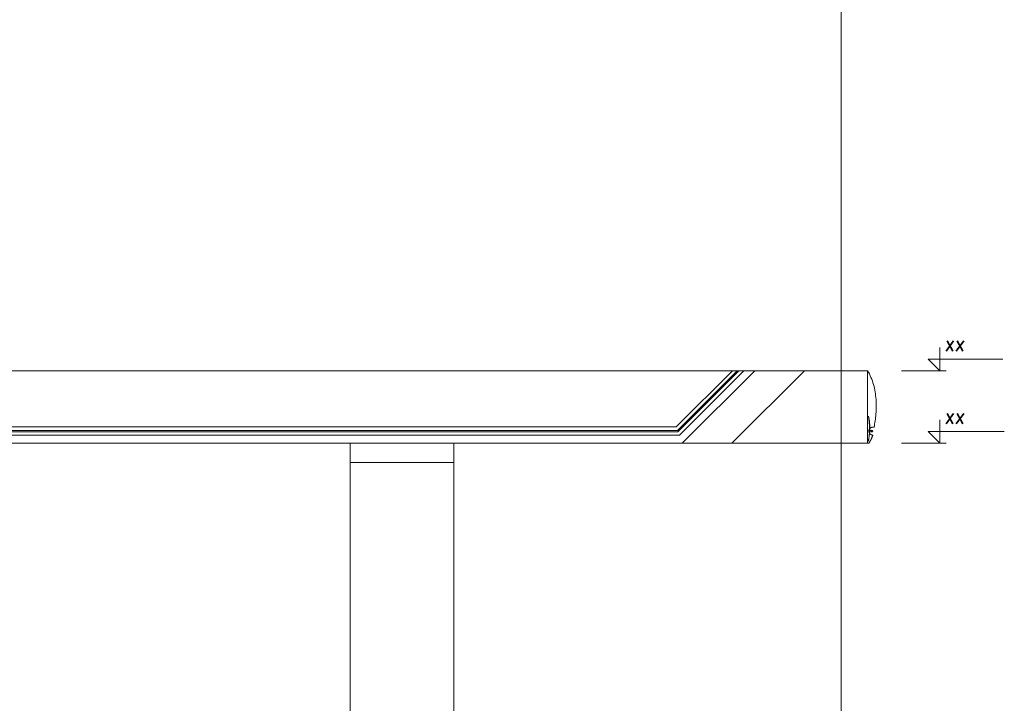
# Model space of a CAD drawing. Extents: x 64716 to 7565828, y -160732 to 5881792.
# Tile 128 of 160: x 286271 to 295776, y -59283 to -52683. Entities that reach past the tile are written whole.
import ezdxf

# ---------------------------------------------------------------- set-up
doc = ezdxf.new("R2010")
doc.units = 0
doc.header["$MEASUREMENT"] = 0
doc.layers.add('linii', color=7, linetype='Continuous', lineweight=15)
doc.layers.add('LINII OPIS', color=7, linetype='Continuous', lineweight=9)
doc.layers.add('xxOś 2_rysunek_Widok ogólny_Dimension_', color=7, linetype='Continuous')
doc.styles.add('RBCS_dim1', font='simplex.shx', dxfattribs={"width": 0.9, "oblique": 5, "height": 3})

msp = doc.modelspace()

# ---------------------------------------------------------------- linework, layer by layer
at = {"layer": 'linii'}
for p, q in [((292607.1, -56615.2), (293151.3, -56071.7)), ((292607.1, -56615.2), (293151.3, -56071.7)), ((293151.3, -56071.7), (292607.1, -56615.2)), ((293151.3, -56071.7), (292607.1, -56615.2)), ((292607.1, -56615.2), (293151.3, -56071.7)), ((292607.1, -56615.2), (293151.3, -56071.7)), ((293151.3, -56071.7), (292607.1, -56615.2)), ((293151.3, -56071.7), (292607.1, -56615.2)), ((293197.5, -56071.7), (292620.6, -56647.8)), ((293197.5, -56071.7), (292620.6, -56647.8)), ((292624.2, -56662), (293214.9, -56071.7)), ((292624.2, -56662), (293214.9, -56071.7)), ((292639.2, -56693.1), (293261, -56071.7)), ((292639.2, -56693.1), (293261, -56071.7)), ((292639.2, -56693.1), (293261, -56071.7)), ((292639.2, -56693.1), (293261, -56071.7)), ((293369.6, -56071.7), (292666.9, -56771)), ((293369.6, -56071.7), (292666.9, -56771)), ((293369.6, -56071.7), (292666.9, -56771)), ((293369.6, -56071.7), (292666.9, -56771)), ((294435.6, -56071.7), (294455.1, -56071.7)), ((294435.6, -56071.7), (294455.1, -56071.7)), ((294435.6, -56071.7), (294455.1, -56071.7)), ((294435.6, -56071.7), (294455.1, -56071.7)), ((294455.1, -56071.7), (294464.7, -56087.4)), ((294455.1, -56071.7), (294464.7, -56087.4)), ((294455.1, -56071.7), (294455.1, -56071.7)), ((294455.1, -56071.7), (294464.7, -56087.4)), ((294455.1, -56071.7), (294464.7, -56087.4)), ((294455.1, -56071.7), (294455.1, -56071.7)), ((294464.7, -56087.4), (294473.6, -56103.6)), ((294464.7, -56087.4), (294473.6, -56103.6)), ((294464.7, -56087.4), (294473.6, -56103.6)), ((294464.7, -56087.4), (294473.6, -56103.6)), ((294473.6, -56103.6), (294481.8, -56120)), ((294473.6, -56103.6), (294481.8, -56120)), ((294473.6, -56103.6), (294481.8, -56120)), ((294473.6, -56103.6), (294481.8, -56120)), ((294481.8, -56120), (294489.4, -56136.6)), ((294481.8, -56120), (294489.4, -56136.6)), ((294481.8, -56120), (294489.4, -56136.6)), ((294481.8, -56120), (294489.4, -56136.6)), ((294489.4, -56136.6), (294496.4, -56153.6)), ((294489.4, -56136.6), (294496.4, -56153.6)), ((294489.4, -56136.6), (294496.4, -56153.6)), ((294489.4, -56136.6), (294496.4, -56153.6)), ((294496.4, -56153.6), (294502.8, -56170.7)), ((294496.4, -56153.6), (294502.8, -56170.7)), ((294496.4, -56153.6), (294502.8, -56170.7)), ((294496.4, -56153.6), (294502.8, -56170.7)), ((294502.8, -56170.7), (294508.6, -56188.1)), ((294502.8, -56170.7), (294508.6, -56188.1)), ((294502.8, -56170.7), (294508.6, -56188.1)), ((294502.8, -56170.7), (294508.6, -56188.1)), ((294508.6, -56188.1), (294513.8, -56205.6)), ((294508.6, -56188.1), (294513.8, -56205.6)), ((294508.6, -56188.1), (294513.8, -56205.6)), ((294508.6, -56188.1), (294513.8, -56205.6)), ((294513.8, -56205.6), (294518.5, -56223.2)), ((294513.8, -56205.6), (294518.5, -56223.2)), ((294513.8, -56205.6), (294518.5, -56223.2)), ((294513.8, -56205.6), (294518.5, -56223.2)), ((294518.5, -56223.2), (294522.7, -56241)), ((294518.5, -56223.2), (294522.7, -56241)), ((294518.5, -56223.2), (294522.7, -56241)), ((294518.5, -56223.2), (294522.7, -56241)), ((294522.7, -56241), (294526.4, -56258.9)), ((294522.7, -56241), (294526.4, -56258.9)), ((294522.7, -56241), (294526.4, -56258.9)), ((294522.7, -56241), (294526.4, -56258.9)), ((294526.4, -56258.9), (294529.5, -56276.8)), ((294526.4, -56258.9), (294529.5, -56276.8)), ((294526.4, -56258.9), (294529.5, -56276.8)), ((294526.4, -56258.9), (294529.5, -56276.8)), ((294529.5, -56276.8), (294532.3, -56294.9)), ((294529.5, -56276.8), (294532.3, -56294.9)), ((294529.5, -56276.8), (294532.3, -56294.9)), ((294529.5, -56276.8), (294532.3, -56294.9)), ((294532.3, -56294.9), (294534.5, -56312.9)), ((294532.3, -56294.9), (294534.5, -56312.9)), ((294532.3, -56294.9), (294534.5, -56312.9)), ((294532.3, -56294.9), (294534.5, -56312.9)), ((294534.5, -56312.9), (294536.4, -56331)), ((294534.5, -56312.9), (294536.4, -56331)), ((294534.5, -56312.9), (294536.4, -56331)), ((294534.5, -56312.9), (294536.4, -56331)), ((294536.4, -56331), (294537.8, -56349)), ((294536.4, -56331), (294537.8, -56349)), ((294536.4, -56331), (294537.8, -56349)), ((294536.4, -56331), (294537.8, -56349)), ((294537.8, -56349), (294538.8, -56367)), ((294537.8, -56349), (294538.8, -56367)), ((294537.8, -56349), (294538.8, -56367)), ((294537.8, -56349), (294538.8, -56367)), ((294538.7, -56455.5), (294537.8, -56472.7)), ((294538.7, -56455.5), (294537.8, -56472.7)), ((294538.7, -56455.5), (294537.8, -56472.7)), ((294538.7, -56455.5), (294537.8, -56472.7)), ((294539.4, -56438), (294538.7, -56455.5)), ((294539.4, -56438), (294538.7, -56455.5)), ((294539.4, -56438), (294538.7, -56455.5)), ((294539.4, -56438), (294538.7, -56455.5)), ((294538.8, -56367), (294539.5, -56384.9)), ((294538.8, -56367), (294539.5, -56384.9)), ((294538.8, -56367), (294539.5, -56384.9)), ((294538.8, -56367), (294539.5, -56384.9)), ((294539.7, -56420.5), (294539.4, -56438)), ((294539.7, -56420.5), (294539.4, -56438)), ((294539.7, -56420.5), (294539.4, -56438)), ((294539.7, -56420.5), (294539.4, -56438)), ((294539.5, -56384.9), (294539.8, -56402.8)), ((294539.5, -56384.9), (294539.8, -56402.8)), ((294539.5, -56384.9), (294539.8, -56402.8)), ((294539.5, -56384.9), (294539.8, -56402.8)), ((294539.8, -56402.8), (294539.7, -56420.5)), ((294539.8, -56402.8), (294539.7, -56420.5)), ((294539.8, -56402.8), (294539.7, -56420.5)), ((294539.8, -56402.8), (294539.7, -56420.5)), ((294472.4, -56562.3), (294463.9, -56514.2)), ((294474, -56559.4), (294465.5, -56512.3)), ((294529.5, -56555.4), (294527.2, -56571)), ((294529.5, -56555.4), (294527.2, -56571)), ((294529.5, -56555.4), (294527.2, -56571)), ((294529.5, -56555.4), (294527.2, -56571)), ((294531.5, -56539.4), (294529.5, -56555.4)), ((294531.5, -56539.4), (294529.5, -56555.4)), ((294531.5, -56539.4), (294529.5, -56555.4)), ((294531.5, -56539.4), (294529.5, -56555.4)), ((294533.4, -56523.1), (294531.5, -56539.4)), ((294533.4, -56523.1), (294531.5, -56539.4)), ((294533.4, -56523.1), (294531.5, -56539.4)), ((294533.4, -56523.1), (294531.5, -56539.4)), ((294535.1, -56506.6), (294533.4, -56523.1)), ((294535.1, -56506.6), (294533.4, -56523.1)), ((294535.1, -56506.6), (294533.4, -56523.1)), ((294535.1, -56506.6), (294533.4, -56523.1)), ((294536.6, -56489.8), (294535.1, -56506.6)), ((294536.6, -56489.8), (294535.1, -56506.6)), ((294536.6, -56489.8), (294535.1, -56506.6)), ((294536.6, -56489.8), (294535.1, -56506.6)), ((294537.8, -56472.7), (294536.6, -56489.8)), ((294537.8, -56472.7), (294536.6, -56489.8)), ((294537.8, -56472.7), (294536.6, -56489.8)), ((294537.8, -56472.7), (294536.6, -56489.8)), ((292620.6, -56647.8), (279289.8, -56647.8)), ((279303.3, -56615.2), (292607.1, -56615.2)), ((294469.3, -56648.3), (294469.3, -56662.6)), ((294499.8, -56648.3), (294469.3, -56648.3)), ((294469.3, -56648.3), (294469.3, -56662.6)), ((294499.8, -56648.3), (294469.3, -56648.3)), ((294469.3, -56648.3), (294469.3, -56662.6)), ((294499.8, -56648.3), (294469.3, -56648.3)), ((294469.3, -56648.3), (294469.3, -56662.6)), ((294499.8, -56648.3), (294469.3, -56648.3)), ((294469.5, -56651), (294469.4, -56652.8)), ((294469.5, -56651), (294469.4, -56652.8)), ((294469.5, -56651), (294469.4, -56652.8)), ((294469.5, -56651), (294469.4, -56652.8)), ((294469.7, -56649.1), (294469.5, -56651)), ((294469.7, -56649.1), (294469.5, -56651)), ((294469.7, -56649.1), (294469.5, -56651)), ((294469.7, -56649.1), (294469.5, -56651)), ((294470, -56647.3), (294469.7, -56649.1)), ((294470, -56647.3), (294469.7, -56649.1)), ((294470, -56647.3), (294469.7, -56649.1)), ((294470, -56647.3), (294469.7, -56649.1)), ((294470.4, -56645.5), (294470, -56647.3)), ((294470.4, -56645.5), (294470, -56647.3)), ((294470.4, -56645.5), (294470, -56647.3)), ((294470.4, -56645.5), (294470, -56647.3)), ((294470.9, -56643.7), (294470.4, -56645.5)), ((294470.9, -56643.7), (294470.4, -56645.5)), ((294470.9, -56643.7), (294470.4, -56645.5)), ((294470.9, -56643.7), (294470.4, -56645.5)), ((294471.5, -56642), (294470.9, -56643.7)), ((294471.5, -56642), (294470.9, -56643.7)), ((294471.5, -56642), (294470.9, -56643.7)), ((294471.5, -56642), (294470.9, -56643.7)), ((294472.1, -56640.3), (294471.5, -56642)), ((294472.1, -56640.3), (294471.5, -56642)), ((294472.1, -56640.3), (294471.5, -56642)), ((294472.1, -56640.3), (294471.5, -56642)), ((294472.8, -56638.6), (294472.1, -56640.3)), ((294472.8, -56638.6), (294472.1, -56640.3)), ((294472.8, -56638.6), (294472.1, -56640.3)), ((294472.8, -56638.6), (294472.1, -56640.3)), ((294476.3, -56611), (294472.4, -56562.3)), ((294473.6, -56637), (294472.8, -56638.6)), ((294473.6, -56637), (294472.8, -56638.6)), ((294473.6, -56637), (294472.8, -56638.6)), ((294473.6, -56637), (294472.8, -56638.6)), ((294474.5, -56635.4), (294473.6, -56637)), ((294474.5, -56635.4), (294473.6, -56637)), ((294474.5, -56635.4), (294473.6, -56637)), ((294474.5, -56635.4), (294473.6, -56637)), ((294478.2, -56607.1), (294474, -56559.4)), ((294475.4, -56633.9), (294474.5, -56635.4)), ((294475.4, -56633.9), (294474.5, -56635.4)), ((294475.4, -56633.9), (294474.5, -56635.4)), ((294475.4, -56633.9), (294474.5, -56635.4)), ((294476.4, -56632.4), (294475.4, -56633.9)), ((294476.4, -56632.4), (294475.4, -56633.9)), ((294476.4, -56632.4), (294475.4, -56633.9)), ((294476.4, -56632.4), (294475.4, -56633.9)), ((294475.6, -56659.8), (294476.3, -56611)), ((294477.5, -56630.9), (294476.4, -56632.4)), ((294477.5, -56630.9), (294476.4, -56632.4)), ((294477.5, -56630.9), (294476.4, -56632.4)), ((294477.5, -56630.9), (294476.4, -56632.4)), ((294478.6, -56629.6), (294477.5, -56630.9)), ((294478.6, -56629.6), (294477.5, -56630.9)), ((294478.6, -56629.6), (294477.5, -56630.9)), ((294478.6, -56629.6), (294477.5, -56630.9)), ((294478.2, -56607.1), (294478, -56655)), ((294479.8, -56628.2), (294478.6, -56629.6)), ((294479.8, -56628.2), (294478.6, -56629.6)), ((294479.8, -56628.2), (294478.6, -56629.6)), ((294479.8, -56628.2), (294478.6, -56629.6)), ((294481, -56626.9), (294479.8, -56628.2)), ((294481, -56626.9), (294479.8, -56628.2)), ((294481, -56626.9), (294479.8, -56628.2)), ((294481, -56626.9), (294479.8, -56628.2)), ((294482.3, -56625.7), (294481, -56626.9)), ((294482.3, -56625.7), (294481, -56626.9)), ((294482.3, -56625.7), (294481, -56626.9)), ((294482.3, -56625.7), (294481, -56626.9)), ((294483.7, -56624.6), (294482.3, -56625.7)), ((294483.7, -56624.6), (294482.3, -56625.7)), ((294483.7, -56624.6), (294482.3, -56625.7)), ((294483.7, -56624.6), (294482.3, -56625.7)), ((294485.1, -56623.5), (294483.7, -56624.6)), ((294485.1, -56623.5), (294483.7, -56624.6)), ((294485.1, -56623.5), (294483.7, -56624.6)), ((294485.1, -56623.5), (294483.7, -56624.6)), ((294486.5, -56622.4), (294485.1, -56623.5)), ((294486.5, -56622.4), (294485.1, -56623.5)), ((294486.5, -56622.4), (294485.1, -56623.5)), ((294486.5, -56622.4), (294485.1, -56623.5)), ((294488, -56621.5), (294486.5, -56622.4)), ((294488, -56621.5), (294486.5, -56622.4)), ((294488, -56621.5), (294486.5, -56622.4)), ((294488, -56621.5), (294486.5, -56622.4)), ((294489.6, -56620.5), (294488, -56621.5)), ((294489.6, -56620.5), (294488, -56621.5)), ((294489.6, -56620.5), (294488, -56621.5)), ((294489.6, -56620.5), (294488, -56621.5)), ((294491.2, -56619.7), (294489.6, -56620.5)), ((294491.2, -56619.7), (294489.6, -56620.5)), ((294491.2, -56619.7), (294489.6, -56620.5)), ((294491.2, -56619.7), (294489.6, -56620.5)), ((294492.8, -56619), (294491.2, -56619.7)), ((294492.8, -56619), (294491.2, -56619.7)), ((294492.8, -56619), (294491.2, -56619.7)), ((294492.8, -56619), (294491.2, -56619.7)), ((294494.5, -56618.3), (294492.8, -56619)), ((294494.5, -56618.3), (294492.8, -56619)), ((294494.5, -56618.3), (294492.8, -56619)), ((294494.5, -56618.3), (294492.8, -56619)), ((294494.3, -56650.9), (294493.9, -56651.4)), ((294494.3, -56650.9), (294493.9, -56651.4)), ((294494.3, -56650.9), (294493.9, -56651.4)), ((294494.3, -56650.9), (294493.9, -56651.4)), ((294494.8, -56650.4), (294494.3, -56650.9)), ((294494.8, -56650.4), (294494.3, -56650.9)), ((294494.8, -56650.4), (294494.3, -56650.9)), ((294494.8, -56650.4), (294494.3, -56650.9)), ((294496.2, -56617.7), (294494.5, -56618.3)), ((294496.2, -56617.7), (294494.5, -56618.3)), ((294496.2, -56617.7), (294494.5, -56618.3)), ((294496.2, -56617.7), (294494.5, -56618.3)), ((294495.3, -56649.9), (294494.8, -56650.4)), ((294495.3, -56649.9), (294494.8, -56650.4)), ((294495.3, -56649.9), (294494.8, -56650.4)), ((294495.3, -56649.9), (294494.8, -56650.4)), ((294495.9, -56649.5), (294495.3, -56649.9)), ((294495.9, -56649.5), (294495.3, -56649.9)), ((294495.9, -56649.5), (294495.3, -56649.9)), ((294495.9, -56649.5), (294495.3, -56649.9)), ((294496.5, -56649.2), (294495.9, -56649.5)), ((294496.5, -56649.2), (294495.9, -56649.5)), ((294496.5, -56649.2), (294495.9, -56649.5)), ((294496.5, -56649.2), (294495.9, -56649.5)), ((294497.9, -56617.2), (294496.2, -56617.7)), ((294497.9, -56617.2), (294496.2, -56617.7)), ((294497.9, -56617.2), (294496.2, -56617.7)), ((294497.9, -56617.2), (294496.2, -56617.7)), ((294497.1, -56648.8), (294496.5, -56649.2)), ((294497.1, -56648.8), (294496.5, -56649.2)), ((294497.1, -56648.8), (294496.5, -56649.2)), ((294497.1, -56648.8), (294496.5, -56649.2)), ((294497.7, -56648.6), (294497.1, -56648.8)), ((294497.7, -56648.6), (294497.1, -56648.8)), ((294497.7, -56648.6), (294497.1, -56648.8)), ((294497.7, -56648.6), (294497.1, -56648.8)), ((294498.4, -56648.5), (294497.7, -56648.6)), ((294498.4, -56648.5), (294497.7, -56648.6)), ((294498.4, -56648.5), (294497.7, -56648.6)), ((294498.4, -56648.5), (294497.7, -56648.6)), ((294499.7, -56616.7), (294497.9, -56617.2)), ((294499.7, -56616.7), (294497.9, -56617.2)), ((294499.7, -56616.7), (294497.9, -56617.2)), ((294499.7, -56616.7), (294497.9, -56617.2)), ((294499.1, -56648.3), (294498.4, -56648.5)), ((294499.1, -56648.3), (294498.4, -56648.5)), ((294499.1, -56648.3), (294498.4, -56648.5)), ((294499.1, -56648.3), (294498.4, -56648.5)), ((294499.8, -56648.3), (294499.1, -56648.3)), ((294499.8, -56648.3), (294499.1, -56648.3)), ((294499.8, -56648.3), (294499.1, -56648.3)), ((294499.8, -56648.3), (294499.1, -56648.3)), ((294501.5, -56616.3), (294499.7, -56616.7)), ((294501.5, -56616.3), (294499.7, -56616.7)), ((294501.5, -56616.3), (294499.7, -56616.7)), ((294501.5, -56616.3), (294499.7, -56616.7)), ((294499.8, -56648.3), (294499.8, -56648.3)), ((294499.8, -56648.3), (294499.8, -56648.3)), ((294500.6, -56648.3), (294499.8, -56648.3)), ((294500.6, -56648.3), (294499.8, -56648.3)), ((294499.8, -56648.3), (294499.8, -56648.3)), ((294499.8, -56648.3), (294499.8, -56648.3)), ((294500.6, -56648.3), (294499.8, -56648.3)), ((294500.6, -56648.3), (294499.8, -56648.3)), ((294501.3, -56648.5), (294500.6, -56648.3)), ((294501.3, -56648.5), (294500.6, -56648.3)), ((294501.3, -56648.5), (294500.6, -56648.3)), ((294501.3, -56648.5), (294500.6, -56648.3)), ((294502, -56648.6), (294501.3, -56648.5)), ((294502, -56648.6), (294501.3, -56648.5)), ((294502, -56648.6), (294501.3, -56648.5)), ((294502, -56648.6), (294501.3, -56648.5)), ((294503.4, -56616.1), (294501.5, -56616.3)), ((294503.4, -56616.1), (294501.5, -56616.3)), ((294503.4, -56616.1), (294501.5, -56616.3)), ((294503.4, -56616.1), (294501.5, -56616.3)), ((294502.6, -56648.8), (294502, -56648.6)), ((294502.6, -56648.8), (294502, -56648.6)), ((294502.6, -56648.8), (294502, -56648.6)), ((294502.6, -56648.8), (294502, -56648.6)), ((294503.2, -56649.2), (294502.6, -56648.8)), ((294503.2, -56649.2), (294502.6, -56648.8)), ((294503.2, -56649.2), (294502.6, -56648.8)), ((294503.2, -56649.2), (294502.6, -56648.8)), ((294503.8, -56649.5), (294503.2, -56649.2)), ((294503.8, -56649.5), (294503.2, -56649.2)), ((294503.8, -56649.5), (294503.2, -56649.2)), ((294503.8, -56649.5), (294503.2, -56649.2)), ((294505.3, -56615.8), (294503.4, -56616.1)), ((294505.3, -56615.8), (294503.4, -56616.1)), ((294505.3, -56615.8), (294503.4, -56616.1)), ((294505.3, -56615.8), (294503.4, -56616.1)), ((294504.4, -56649.9), (294503.8, -56649.5)), ((294504.4, -56649.9), (294503.8, -56649.5)), ((294504.4, -56649.9), (294503.8, -56649.5)), ((294504.4, -56649.9), (294503.8, -56649.5)), ((294504.9, -56650.4), (294504.4, -56649.9)), ((294504.9, -56650.4), (294504.4, -56649.9)), ((294504.9, -56650.4), (294504.4, -56649.9)), ((294504.9, -56650.4), (294504.4, -56649.9)), ((294505.3, -56650.9), (294504.9, -56650.4)), ((294505.3, -56650.9), (294504.9, -56650.4)), ((294505.3, -56650.9), (294504.9, -56650.4)), ((294505.3, -56650.9), (294504.9, -56650.4)), ((294508.3, -56615.8), (294505.3, -56615.8)), ((294508.3, -56615.8), (294505.3, -56615.8)), ((294505.3, -56615.8), (294505.3, -56615.8)), ((294505.3, -56615.8), (294505.3, -56615.8)), ((294505.3, -56615.8), (294505.3, -56615.8)), ((294508.3, -56615.8), (294505.3, -56615.8)), ((294508.3, -56615.8), (294505.3, -56615.8)), ((294505.3, -56615.8), (294505.3, -56615.8)), ((294505.3, -56615.8), (294505.3, -56615.8)), ((294505.3, -56615.8), (294505.3, -56615.8)), ((294505.7, -56651.4), (294505.3, -56650.9)), ((294505.7, -56651.4), (294505.3, -56650.9)), ((294505.7, -56651.4), (294505.3, -56650.9)), ((294505.7, -56651.4), (294505.3, -56650.9)), ((294519.6, -56615.8), (294508.3, -56615.8)), ((294519.6, -56615.8), (294508.3, -56615.8)), ((294519.6, -56615.8), (294508.3, -56615.8)), ((294519.6, -56615.8), (294508.3, -56615.8)), ((294522.3, -56601.2), (294519.6, -56615.8)), ((294522.3, -56601.2), (294519.6, -56615.8)), ((294522.3, -56601.2), (294519.6, -56615.8)), ((294522.3, -56601.2), (294519.6, -56615.8)), ((294524.8, -56586.3), (294522.3, -56601.2)), ((294524.8, -56586.3), (294522.3, -56601.2)), ((294524.8, -56586.3), (294522.3, -56601.2)), ((294524.8, -56586.3), (294522.3, -56601.2)), ((294527.2, -56571), (294524.8, -56586.3)), ((294527.2, -56571), (294524.8, -56586.3)), ((294527.2, -56571), (294524.8, -56586.3)), ((294527.2, -56571), (294524.8, -56586.3)), ((292639.2, -56693.1), (279271.2, -56693.1)), ((279286.2, -56662), (292624.2, -56662)), ((294460.5, -56756.2), (294470.3, -56708.4)), ((294473.3, -56702.7), (294464.3, -56749.7)), ((294469.4, -56652.8), (294469.3, -56654.7)), ((294469.4, -56652.8), (294469.3, -56654.7)), ((294469.4, -56652.8), (294469.3, -56654.7)), ((294469.4, -56652.8), (294469.3, -56654.7)), ((294469.3, -56654.7), (294469.4, -56656.6)), ((294469.3, -56654.7), (294469.4, -56656.6)), ((294469.3, -56654.7), (294469.4, -56656.6)), ((294469.3, -56654.7), (294469.4, -56656.6)), ((294469.3, -56662.6), (294499.8, -56662.6)), ((294469.3, -56662.6), (294499.8, -56662.6)), ((294469.3, -56662.6), (294499.8, -56662.6)), ((294469.3, -56662.6), (294499.8, -56662.6)), ((294469.4, -56656.6), (294469.5, -56658.5)), ((294469.4, -56656.6), (294469.5, -56658.5)), ((294469.4, -56656.6), (294469.5, -56658.5)), ((294469.4, -56656.6), (294469.5, -56658.5)), ((294469.5, -56658.5), (294469.7, -56660.4)), ((294469.5, -56658.5), (294469.7, -56660.4)), ((294469.5, -56658.5), (294469.7, -56660.4)), ((294469.5, -56658.5), (294469.7, -56660.4)), ((294469.7, -56660.4), (294470, -56662.2)), ((294469.7, -56660.4), (294470, -56662.2)), ((294469.7, -56660.4), (294470, -56662.2)), ((294469.7, -56660.4), (294470, -56662.2)), ((294470, -56662.2), (294470.4, -56664)), ((294470, -56662.2), (294470.4, -56664)), ((294470, -56662.2), (294470.4, -56664)), ((294470, -56662.2), (294470.4, -56664)), ((294470.3, -56708.4), (294475.6, -56659.8)), ((294470.4, -56664), (294470.9, -56665.8)), ((294470.4, -56664), (294470.9, -56665.8)), ((294470.4, -56664), (294470.9, -56665.8)), ((294470.4, -56664), (294470.9, -56665.8)), ((294470.9, -56665.8), (294471.5, -56667.5)), ((294470.9, -56665.8), (294471.5, -56667.5)), ((294470.9, -56665.8), (294471.5, -56667.5)), ((294470.9, -56665.8), (294471.5, -56667.5)), ((294471.5, -56667.5), (294472.1, -56669.2)), ((294471.5, -56667.5), (294472.1, -56669.2)), ((294471.5, -56667.5), (294472.1, -56669.2)), ((294471.5, -56667.5), (294472.1, -56669.2)), ((294472.1, -56669.2), (294472.8, -56670.9)), ((294472.1, -56669.2), (294472.8, -56670.9)), ((294472.1, -56669.2), (294472.8, -56670.9)), ((294472.1, -56669.2), (294472.8, -56670.9)), ((294472.8, -56670.9), (294473.6, -56672.5)), ((294472.8, -56670.9), (294473.6, -56672.5)), ((294472.8, -56670.9), (294473.6, -56672.5)), ((294472.8, -56670.9), (294473.6, -56672.5)), ((294478, -56655), (294473.3, -56702.7)), ((294473.6, -56672.5), (294474.5, -56674.1)), ((294473.6, -56672.5), (294474.5, -56674.1)), ((294473.6, -56672.5), (294474.5, -56674.1)), ((294473.6, -56672.5), (294474.5, -56674.1)), ((294474.5, -56674.1), (294475.4, -56675.6)), ((294474.5, -56674.1), (294475.4, -56675.6)), ((294474.5, -56674.1), (294475.4, -56675.6)), ((294474.5, -56674.1), (294475.4, -56675.6)), ((294475.4, -56675.6), (294476.4, -56677.1)), ((294475.4, -56675.6), (294476.4, -56677.1)), ((294475.4, -56675.6), (294476.4, -56677.1)), ((294475.4, -56675.6), (294476.4, -56677.1)), ((294476.4, -56677.1), (294477.5, -56678.6)), ((294476.4, -56677.1), (294477.5, -56678.6)), ((294476.4, -56677.1), (294477.5, -56678.6)), ((294476.4, -56677.1), (294477.5, -56678.6)), ((294477.5, -56678.6), (294478.6, -56680)), ((294477.5, -56678.6), (294478.6, -56680)), ((294477.5, -56678.6), (294478.6, -56680)), ((294477.5, -56678.6), (294478.6, -56680)), ((294478.6, -56680), (294479.8, -56681.3)), ((294478.6, -56680), (294479.8, -56681.3)), ((294478.6, -56680), (294479.8, -56681.3)), ((294478.6, -56680), (294479.8, -56681.3)), ((294479.8, -56681.3), (294481, -56682.6)), ((294479.8, -56681.3), (294481, -56682.6)), ((294479.8, -56681.3), (294481, -56682.6)), ((294479.8, -56681.3), (294481, -56682.6)), ((294481, -56682.6), (294482.3, -56683.8)), ((294481, -56682.6), (294482.3, -56683.8)), ((294481, -56682.6), (294482.3, -56683.8)), ((294481, -56682.6), (294482.3, -56683.8)), ((294482.3, -56683.8), (294483.7, -56685)), ((294482.3, -56683.8), (294483.7, -56685)), ((294482.3, -56683.8), (294483.7, -56685)), ((294482.3, -56683.8), (294483.7, -56685)), ((294484.9, -56744.5), (294482.3, -56749.1)), ((294484.9, -56744.5), (294482.3, -56749.1)), ((294484.9, -56744.5), (294482.3, -56749.1)), ((294484.9, -56744.5), (294482.3, -56749.1)), ((294484.9, -56744.5), (294482.3, -56749.1)), ((294484.9, -56744.5), (294482.3, -56749.1)), ((294484.9, -56744.5), (294482.3, -56749.1)), ((294484.9, -56744.5), (294482.3, -56749.1)), ((294483.7, -56685), (294485.1, -56686.1)), ((294483.7, -56685), (294485.1, -56686.1)), ((294483.7, -56685), (294485.1, -56686.1)), ((294483.7, -56685), (294485.1, -56686.1)), ((294487.3, -56740), (294484.9, -56744.5)), ((294487.3, -56740), (294484.9, -56744.5)), ((294487.3, -56740), (294484.9, -56744.5)), ((294487.3, -56740), (294484.9, -56744.5)), ((294487.3, -56740), (294484.9, -56744.5)), ((294487.3, -56740), (294484.9, -56744.5)), ((294487.3, -56740), (294484.9, -56744.5)), ((294487.3, -56740), (294484.9, -56744.5)), ((294485.1, -56686.1), (294486.5, -56687.1)), ((294485.1, -56686.1), (294486.5, -56687.1)), ((294485.1, -56686.1), (294486.5, -56687.1)), ((294485.1, -56686.1), (294486.5, -56687.1)), ((294486.5, -56687.1), (294488, -56688.1)), ((294486.5, -56687.1), (294488, -56688.1)), ((294486.5, -56687.1), (294488, -56688.1)), ((294486.5, -56687.1), (294488, -56688.1)), ((294489.8, -56735.3), (294487.3, -56740)), ((294489.8, -56735.3), (294487.3, -56740)), ((294489.8, -56735.3), (294487.3, -56740)), ((294489.8, -56735.3), (294487.3, -56740)), ((294489.8, -56735.3), (294487.3, -56740)), ((294489.8, -56735.3), (294487.3, -56740)), ((294489.8, -56735.3), (294487.3, -56740)), ((294489.8, -56735.3), (294487.3, -56740)), ((294488, -56688.1), (294489.6, -56689)), ((294488, -56688.1), (294489.6, -56689)), ((294488, -56688.1), (294489.6, -56689)), ((294488, -56688.1), (294489.6, -56689)), ((294489.6, -56689), (294491.2, -56689.8)), ((294489.6, -56689), (294491.2, -56689.8)), ((294489.6, -56689), (294491.2, -56689.8)), ((294489.6, -56689), (294491.2, -56689.8)), ((294491, -56733), (294489.8, -56735.3)), ((294491, -56733), (294489.8, -56735.3)), ((294491, -56733), (294489.8, -56735.3)), ((294491, -56733), (294489.8, -56735.3)), ((294491, -56733), (294489.8, -56735.3)), ((294491, -56733), (294489.8, -56735.3)), ((294491, -56733), (294489.8, -56735.3)), ((294491, -56733), (294489.8, -56735.3)), ((294492.2, -56730.6), (294491, -56733)), ((294492.2, -56730.6), (294491, -56733)), ((294492.2, -56730.6), (294491, -56733)), ((294492.2, -56730.6), (294491, -56733)), ((294492.2, -56730.6), (294491, -56733)), ((294492.2, -56730.6), (294491, -56733)), ((294492.2, -56730.6), (294491, -56733)), ((294492.2, -56730.6), (294491, -56733)), ((294491.2, -56689.8), (294492.8, -56690.6)), ((294491.2, -56689.8), (294492.8, -56690.6)), ((294491.2, -56689.8), (294492.8, -56690.6)), ((294491.2, -56689.8), (294492.8, -56690.6)), ((294493.3, -56728.2), (294492.2, -56730.6)), ((294493.3, -56728.2), (294492.2, -56730.6)), ((294493.3, -56728.2), (294492.2, -56730.6)), ((294493.3, -56728.2), (294492.2, -56730.6)), ((294493.3, -56728.2), (294492.2, -56730.6)), ((294493.3, -56728.2), (294492.2, -56730.6)), ((294493.3, -56728.2), (294492.2, -56730.6)), ((294493.3, -56728.2), (294492.2, -56730.6)), ((294492.8, -56654.7), (294492.7, -56655.4)), ((294492.8, -56654.7), (294492.7, -56655.4)), ((294492.8, -56654.7), (294492.7, -56655.4)), ((294492.8, -56654.7), (294492.7, -56655.4)), ((294492.7, -56655.4), (294492.8, -56656.1)), ((294492.7, -56655.4), (294492.8, -56656.1)), ((294492.7, -56655.4), (294492.8, -56656.1)), ((294492.7, -56655.4), (294492.8, -56656.1)), ((294492.9, -56654), (294492.8, -56654.7)), ((294492.9, -56654), (294492.8, -56654.7)), ((294492.9, -56654), (294492.8, -56654.7)), ((294492.9, -56654), (294492.8, -56654.7)), ((294492.8, -56656.1), (294492.9, -56656.9)), ((294492.8, -56656.1), (294492.9, -56656.9)), ((294492.8, -56656.1), (294492.9, -56656.9)), ((294492.8, -56656.1), (294492.9, -56656.9)), ((294492.8, -56690.6), (294494.5, -56691.3)), ((294492.8, -56690.6), (294494.5, -56691.3)), ((294492.8, -56690.6), (294494.5, -56691.3)), ((294492.8, -56690.6), (294494.5, -56691.3)), ((294493, -56653.3), (294492.9, -56654)), ((294493, -56653.3), (294492.9, -56654)), ((294493, -56653.3), (294492.9, -56654)), ((294493, -56653.3), (294492.9, -56654)), ((294492.9, -56656.9), (294493, -56657.5)), ((294492.9, -56656.9), (294493, -56657.5)), ((294492.9, -56656.9), (294493, -56657.5)), ((294492.9, -56656.9), (294493, -56657.5)), ((294493.3, -56652.7), (294493, -56653.3)), ((294493.3, -56652.7), (294493, -56653.3)), ((294493.3, -56652.7), (294493, -56653.3)), ((294493.3, -56652.7), (294493, -56653.3)), ((294493, -56657.5), (294493.3, -56658.2)), ((294493, -56657.5), (294493.3, -56658.2)), ((294493, -56657.5), (294493.3, -56658.2)), ((294493, -56657.5), (294493.3, -56658.2)), ((294493.6, -56652), (294493.3, -56652.7)), ((294493.6, -56652), (294493.3, -56652.7)), ((294493.6, -56652), (294493.3, -56652.7)), ((294493.6, -56652), (294493.3, -56652.7)), ((294493.3, -56658.2), (294493.6, -56658.8)), ((294493.3, -56658.2), (294493.6, -56658.8)), ((294493.3, -56658.2), (294493.6, -56658.8)), ((294493.3, -56658.2), (294493.6, -56658.8)), ((294494.4, -56725.8), (294493.3, -56728.2)), ((294494.4, -56725.8), (294493.3, -56728.2)), ((294494.4, -56725.8), (294493.3, -56728.2)), ((294494.4, -56725.8), (294493.3, -56728.2)), ((294494.4, -56725.8), (294493.3, -56728.2)), ((294494.4, -56725.8), (294493.3, -56728.2)), ((294494.4, -56725.8), (294493.3, -56728.2)), ((294494.4, -56725.8), (294493.3, -56728.2)), ((294493.9, -56651.4), (294493.6, -56652)), ((294493.9, -56651.4), (294493.6, -56652)), ((294493.9, -56651.4), (294493.6, -56652)), ((294493.9, -56651.4), (294493.6, -56652)), ((294493.6, -56658.8), (294493.9, -56659.4)), ((294493.6, -56658.8), (294493.9, -56659.4)), ((294493.6, -56658.8), (294493.9, -56659.4)), ((294493.6, -56658.8), (294493.9, -56659.4)), ((294493.9, -56659.4), (294494.3, -56659.9)), ((294493.9, -56659.4), (294494.3, -56659.9)), ((294493.9, -56659.4), (294494.3, -56659.9)), ((294493.9, -56659.4), (294494.3, -56659.9)), ((294494.3, -56659.9), (294494.8, -56660.5)), ((294494.3, -56659.9), (294494.8, -56660.5)), ((294494.3, -56659.9), (294494.8, -56660.5)), ((294494.3, -56659.9), (294494.8, -56660.5)), ((294495.6, -56723.3), (294494.4, -56725.8)), ((294495.6, -56723.3), (294494.4, -56725.8)), ((294495.6, -56723.3), (294494.4, -56725.8)), ((294495.6, -56723.3), (294494.4, -56725.8)), ((294495.6, -56723.3), (294494.4, -56725.8)), ((294495.6, -56723.3), (294494.4, -56725.8)), ((294495.6, -56723.3), (294494.4, -56725.8)), ((294495.6, -56723.3), (294494.4, -56725.8)), ((294494.5, -56691.3), (294496.2, -56691.9)), ((294494.5, -56691.3), (294496.2, -56691.9)), ((294494.5, -56691.3), (294496.2, -56691.9)), ((294494.5, -56691.3), (294496.2, -56691.9)), ((294494.8, -56660.5), (294495.3, -56660.9)), ((294494.8, -56660.5), (294495.3, -56660.9)), ((294494.8, -56660.5), (294495.3, -56660.9)), ((294494.8, -56660.5), (294495.3, -56660.9)), ((294495.3, -56660.9), (294495.9, -56661.3)), ((294495.3, -56660.9), (294495.9, -56661.3)), ((294495.3, -56660.9), (294495.9, -56661.3)), ((294495.3, -56660.9), (294495.9, -56661.3)), ((294496.7, -56720.8), (294495.6, -56723.3)), ((294496.7, -56720.8), (294495.6, -56723.3)), ((294496.7, -56720.8), (294495.6, -56723.3)), ((294496.7, -56720.8), (294495.6, -56723.3)), ((294496.7, -56720.8), (294495.6, -56723.3)), ((294496.7, -56720.8), (294495.6, -56723.3)), ((294496.7, -56720.8), (294495.6, -56723.3)), ((294496.7, -56720.8), (294495.6, -56723.3)), ((294495.9, -56661.3), (294496.5, -56661.7)), ((294495.9, -56661.3), (294496.5, -56661.7)), ((294495.9, -56661.3), (294496.5, -56661.7)), ((294495.9, -56661.3), (294496.5, -56661.7)), ((294496.2, -56691.9), (294497.9, -56692.4)), ((294496.2, -56691.9), (294497.9, -56692.4)), ((294496.2, -56691.9), (294497.9, -56692.4)), ((294496.2, -56691.9), (294497.9, -56692.4)), ((294496.5, -56661.7), (294497.1, -56662)), ((294496.5, -56661.7), (294497.1, -56662)), ((294496.5, -56661.7), (294497.1, -56662)), ((294496.5, -56661.7), (294497.1, -56662)), ((294497.8, -56718.3), (294496.7, -56720.8)), ((294497.8, -56718.3), (294496.7, -56720.8)), ((294497.8, -56718.3), (294496.7, -56720.8)), ((294497.8, -56718.3), (294496.7, -56720.8)), ((294497.8, -56718.3), (294496.7, -56720.8)), ((294497.8, -56718.3), (294496.7, -56720.8)), ((294497.8, -56718.3), (294496.7, -56720.8)), ((294497.8, -56718.3), (294496.7, -56720.8)), ((294497.1, -56662), (294497.7, -56662.2)), ((294497.1, -56662), (294497.7, -56662.2)), ((294497.1, -56662), (294497.7, -56662.2)), ((294497.1, -56662), (294497.7, -56662.2)), ((294497.7, -56662.2), (294498.4, -56662.4)), ((294497.7, -56662.2), (294498.4, -56662.4)), ((294497.7, -56662.2), (294498.4, -56662.4)), ((294497.7, -56662.2), (294498.4, -56662.4)), ((294498.9, -56715.7), (294497.8, -56718.3)), ((294498.9, -56715.7), (294497.8, -56718.3)), ((294498.9, -56715.7), (294497.8, -56718.3)), ((294498.9, -56715.7), (294497.8, -56718.3)), ((294498.9, -56715.7), (294497.8, -56718.3)), ((294498.9, -56715.7), (294497.8, -56718.3)), ((294498.9, -56715.7), (294497.8, -56718.3)), ((294498.9, -56715.7), (294497.8, -56718.3)), ((294497.9, -56692.4), (294499.7, -56692.8)), ((294497.9, -56692.4), (294499.7, -56692.8)), ((294497.9, -56692.4), (294499.7, -56692.8)), ((294497.9, -56692.4), (294499.7, -56692.8)), ((294498.4, -56662.4), (294499.1, -56662.5)), ((294498.4, -56662.4), (294499.1, -56662.5)), ((294498.4, -56662.4), (294499.1, -56662.5)), ((294498.4, -56662.4), (294499.1, -56662.5)), ((294499.9, -56713.1), (294498.9, -56715.7)), ((294499.9, -56713.1), (294498.9, -56715.7)), ((294499.9, -56713.1), (294498.9, -56715.7)), ((294499.9, -56713.1), (294498.9, -56715.7)), ((294499.9, -56713.1), (294498.9, -56715.7)), ((294499.9, -56713.1), (294498.9, -56715.7)), ((294499.9, -56713.1), (294498.9, -56715.7)), ((294499.9, -56713.1), (294498.9, -56715.7)), ((294499.1, -56662.5), (294499.8, -56662.6)), ((294499.1, -56662.5), (294499.8, -56662.6)), ((294499.1, -56662.5), (294499.8, -56662.6)), ((294499.1, -56662.5), (294499.8, -56662.6)), ((294499.7, -56692.8), (294501.5, -56693.2)), ((294499.7, -56692.8), (294501.5, -56693.2)), ((294499.7, -56692.8), (294501.5, -56693.2)), ((294499.7, -56692.8), (294501.5, -56693.2)), ((294499.8, -56662.6), (294500.6, -56662.5)), ((294499.8, -56662.6), (294500.6, -56662.5)), ((294499.8, -56662.6), (294500.6, -56662.5)), ((294499.8, -56662.6), (294500.6, -56662.5)), ((294499.8, -56662.6), (294499.8, -56662.6)), ((294499.8, -56662.6), (294499.8, -56662.6)), ((294501, -56710.5), (294499.9, -56713.1)), ((294501, -56710.5), (294499.9, -56713.1)), ((294501, -56710.5), (294499.9, -56713.1)), ((294501, -56710.5), (294499.9, -56713.1)), ((294501, -56710.5), (294499.9, -56713.1)), ((294501, -56710.5), (294499.9, -56713.1)), ((294501, -56710.5), (294499.9, -56713.1)), ((294501, -56710.5), (294499.9, -56713.1)), ((294500.6, -56662.5), (294501.3, -56662.4)), ((294500.6, -56662.5), (294501.3, -56662.4)), ((294500.6, -56662.5), (294501.3, -56662.4)), ((294500.6, -56662.5), (294501.3, -56662.4)), ((294502, -56707.8), (294501, -56710.5)), ((294502, -56707.8), (294501, -56710.5)), ((294502, -56707.8), (294501, -56710.5)), ((294502, -56707.8), (294501, -56710.5)), ((294502, -56707.8), (294501, -56710.5)), ((294502, -56707.8), (294501, -56710.5)), ((294502, -56707.8), (294501, -56710.5)), ((294502, -56707.8), (294501, -56710.5)), ((294501.3, -56662.4), (294502, -56662.2)), ((294501.3, -56662.4), (294502, -56662.2)), ((294501.3, -56662.4), (294502, -56662.2)), ((294501.3, -56662.4), (294502, -56662.2)), ((294501.5, -56693.2), (294503.4, -56693.5)), ((294501.5, -56693.2), (294503.4, -56693.5)), ((294501.5, -56693.2), (294503.4, -56693.5)), ((294501.5, -56693.2), (294503.4, -56693.5)), ((294502, -56662.2), (294502.6, -56662)), ((294502, -56662.2), (294502.6, -56662)), ((294502, -56662.2), (294502.6, -56662)), ((294502, -56662.2), (294502.6, -56662)), ((294503, -56705.1), (294502, -56707.8)), ((294503, -56705.1), (294502, -56707.8)), ((294503, -56705.1), (294502, -56707.8)), ((294503, -56705.1), (294502, -56707.8)), ((294503, -56705.1), (294502, -56707.8)), ((294503, -56705.1), (294502, -56707.8)), ((294503, -56705.1), (294502, -56707.8)), ((294503, -56705.1), (294502, -56707.8)), ((294502.6, -56662), (294503.2, -56661.7)), ((294502.6, -56662), (294503.2, -56661.7)), ((294502.6, -56662), (294503.2, -56661.7)), ((294502.6, -56662), (294503.2, -56661.7)), ((294504, -56702.3), (294503, -56705.1)), ((294504, -56702.3), (294503, -56705.1)), ((294504, -56702.3), (294503, -56705.1)), ((294504, -56702.3), (294503, -56705.1)), ((294504, -56702.3), (294503, -56705.1)), ((294504, -56702.3), (294503, -56705.1)), ((294504, -56702.3), (294503, -56705.1)), ((294504, -56702.3), (294503, -56705.1)), ((294503.2, -56661.7), (294503.8, -56661.3)), ((294503.2, -56661.7), (294503.8, -56661.3)), ((294503.2, -56661.7), (294503.8, -56661.3)), ((294503.2, -56661.7), (294503.8, -56661.3)), ((294503.4, -56693.5), (294505.3, -56693.7)), ((294503.4, -56693.5), (294505.3, -56693.7)), ((294503.4, -56693.5), (294505.3, -56693.7)), ((294503.4, -56693.5), (294505.3, -56693.7)), ((294503.8, -56661.3), (294504.4, -56660.9)), ((294503.8, -56661.3), (294504.4, -56660.9)), ((294503.8, -56661.3), (294504.4, -56660.9)), ((294503.8, -56661.3), (294504.4, -56660.9)), ((294505, -56699.5), (294504, -56702.3)), ((294505, -56699.5), (294504, -56702.3)), ((294505, -56699.5), (294504, -56702.3)), ((294505, -56699.5), (294504, -56702.3)), ((294505, -56699.5), (294504, -56702.3)), ((294505, -56699.5), (294504, -56702.3)), ((294505, -56699.5), (294504, -56702.3)), ((294505, -56699.5), (294504, -56702.3)), ((294504.4, -56660.9), (294504.9, -56660.5)), ((294504.4, -56660.9), (294504.9, -56660.5)), ((294504.4, -56660.9), (294504.9, -56660.5)), ((294504.4, -56660.9), (294504.9, -56660.5)), ((294504.9, -56660.5), (294505.3, -56659.9)), ((294504.9, -56660.5), (294505.3, -56659.9)), ((294504.9, -56660.5), (294505.3, -56659.9)), ((294504.9, -56660.5), (294505.3, -56659.9)), ((294506, -56696.6), (294505, -56699.5)), ((294506, -56696.6), (294505, -56699.5)), ((294506, -56696.6), (294505, -56699.5)), ((294506, -56696.6), (294505, -56699.5)), ((294506, -56696.6), (294505, -56699.5)), ((294506, -56696.6), (294505, -56699.5)), ((294506, -56696.6), (294505, -56699.5)), ((294506, -56696.6), (294505, -56699.5)), ((294505.3, -56659.9), (294505.7, -56659.4)), ((294505.3, -56659.9), (294505.7, -56659.4)), ((294505.3, -56659.9), (294505.7, -56659.4)), ((294505.3, -56659.9), (294505.7, -56659.4)), ((294505.3, -56693.7), (294505.3, -56693.7)), ((294505.3, -56693.7), (294507, -56693.7)), ((294505.3, -56693.7), (294507, -56693.7)), ((294505.3, -56693.7), (294505.3, -56693.7)), ((294505.3, -56693.7), (294507, -56693.7)), ((294505.3, -56693.7), (294507, -56693.7)), ((294505.3, -56693.7), (294505.3, -56693.7)), ((294505.3, -56693.7), (294507, -56693.7)), ((294505.3, -56693.7), (294507, -56693.7)), ((294505.3, -56693.7), (294505.3, -56693.7)), ((294505.3, -56693.7), (294507, -56693.7)), ((294505.3, -56693.7), (294507, -56693.7)), ((294506.1, -56652), (294505.7, -56651.4)), ((294506.1, -56652), (294505.7, -56651.4)), ((294506.1, -56652), (294505.7, -56651.4)), ((294506.1, -56652), (294505.7, -56651.4)), ((294505.7, -56659.4), (294506.1, -56658.8)), ((294505.7, -56659.4), (294506.1, -56658.8)), ((294505.7, -56659.4), (294506.1, -56658.8)), ((294505.7, -56659.4), (294506.1, -56658.8)), ((294507, -56693.7), (294506, -56696.6)), ((294507, -56693.7), (294506, -56696.6)), ((294507, -56693.7), (294506, -56696.6)), ((294507, -56693.7), (294506, -56696.6)), ((294507, -56693.7), (294506, -56696.6)), ((294507, -56693.7), (294506, -56696.6)), ((294507, -56693.7), (294506, -56696.6)), ((294507, -56693.7), (294506, -56696.6)), ((294506.4, -56652.7), (294506.1, -56652)), ((294506.4, -56652.7), (294506.1, -56652)), ((294506.4, -56652.7), (294506.1, -56652)), ((294506.4, -56652.7), (294506.1, -56652)), ((294506.1, -56658.8), (294506.4, -56658.2)), ((294506.1, -56658.8), (294506.4, -56658.2)), ((294506.1, -56658.8), (294506.4, -56658.2)), ((294506.1, -56658.8), (294506.4, -56658.2)), ((294506.7, -56653.3), (294506.4, -56652.7)), ((294506.7, -56653.3), (294506.4, -56652.7)), ((294506.7, -56653.3), (294506.4, -56652.7)), ((294506.7, -56653.3), (294506.4, -56652.7)), ((294506.4, -56658.2), (294506.7, -56657.5)), ((294506.4, -56658.2), (294506.7, -56657.5)), ((294506.4, -56658.2), (294506.7, -56657.5)), ((294506.4, -56658.2), (294506.7, -56657.5)), ((294506.8, -56654), (294506.7, -56653.3)), ((294506.8, -56654), (294506.7, -56653.3)), ((294506.8, -56654), (294506.7, -56653.3)), ((294506.8, -56654), (294506.7, -56653.3)), ((294506.7, -56657.5), (294506.8, -56656.9)), ((294506.7, -56657.5), (294506.8, -56656.9)), ((294506.7, -56657.5), (294506.8, -56656.9)), ((294506.7, -56657.5), (294506.8, -56656.9)), ((294506.9, -56654.7), (294506.8, -56654)), ((294506.9, -56654.7), (294506.8, -56654)), ((294506.9, -56654.7), (294506.8, -56654)), ((294506.9, -56654.7), (294506.8, -56654)), ((294506.8, -56656.9), (294506.9, -56656.1)), ((294506.8, -56656.9), (294506.9, -56656.1)), ((294506.8, -56656.9), (294506.9, -56656.1)), ((294506.8, -56656.9), (294506.9, -56656.1)), ((294507, -56655.4), (294506.9, -56654.7)), ((294507, -56655.4), (294506.9, -56654.7)), ((294507, -56655.4), (294506.9, -56654.7)), ((294507, -56655.4), (294506.9, -56654.7)), ((294506.9, -56656.1), (294507, -56655.4)), ((294506.9, -56656.1), (294507, -56655.4)), ((294506.9, -56656.1), (294507, -56655.4)), ((294506.9, -56656.1), (294507, -56655.4)), ((289461.4, -56778.4), (289461.4, -61521.2)), ((290461.4, -56778.4), (290461.4, -61521.2, 0)), ((294468.6, -56771.7), (294422.7, -56771.7)), ((294468.6, -56771.7), (294422.7, -56771.7)), ((294468.6, -56771.7), (294466.1, -56771.7)), ((294468.6, -56771.7), (294466.1, -56771.7)), ((294468.6, -56771.7), (294466.1, -56771.7)), ((294468.6, -56771.7), (294466.1, -56771.7)), ((294471.5, -56767.1), (294468.6, -56771.7)), ((294471.5, -56767.1), (294468.6, -56771.7)), ((294471.5, -56767.1), (294468.6, -56771.7)), ((294471.5, -56767.1), (294468.6, -56771.7)), ((294471.5, -56767.1), (294468.6, -56771.7)), ((294471.5, -56767.1), (294468.6, -56771.7)), ((294471.5, -56767.1), (294468.6, -56771.7)), ((294471.5, -56767.1), (294468.6, -56771.7)), ((294474.3, -56762.6), (294471.5, -56767.1)), ((294474.3, -56762.6), (294471.5, -56767.1)), ((294474.3, -56762.6), (294471.5, -56767.1)), ((294474.3, -56762.6), (294471.5, -56767.1)), ((294474.3, -56762.6), (294471.5, -56767.1)), ((294474.3, -56762.6), (294471.5, -56767.1)), ((294474.3, -56762.6), (294471.5, -56767.1)), ((294474.3, -56762.6), (294471.5, -56767.1)), ((294477, -56758.1), (294474.3, -56762.6)), ((294477, -56758.1), (294474.3, -56762.6)), ((294477, -56758.1), (294474.3, -56762.6)), ((294477, -56758.1), (294474.3, -56762.6)), ((294477, -56758.1), (294474.3, -56762.6)), ((294477, -56758.1), (294474.3, -56762.6)), ((294477, -56758.1), (294474.3, -56762.6)), ((294477, -56758.1), (294474.3, -56762.6)), ((294479.7, -56753.6), (294477, -56758.1)), ((294479.7, -56753.6), (294477, -56758.1)), ((294479.7, -56753.6), (294477, -56758.1)), ((294479.7, -56753.6), (294477, -56758.1)), ((294479.7, -56753.6), (294477, -56758.1)), ((294479.7, -56753.6), (294477, -56758.1)), ((294479.7, -56753.6), (294477, -56758.1)), ((294479.7, -56753.6), (294477, -56758.1)), ((294482.3, -56749.1), (294479.7, -56753.6)), ((294482.3, -56749.1), (294479.7, -56753.6)), ((294482.3, -56749.1), (294479.7, -56753.6)), ((294482.3, -56749.1), (294479.7, -56753.6)), ((294482.3, -56749.1), (294479.7, -56753.6)), ((294482.3, -56749.1), (294479.7, -56753.6)), ((294482.3, -56749.1), (294479.7, -56753.6)), ((294482.3, -56749.1), (294479.7, -56753.6)), ((289461.4, -56958.4), (290461.4, -56958.4))]:
    msp.add_line(p, q, dxfattribs=at)
for points in [[(294202, -14586), (294202, -160732)], [(278061.6, -56071.7), (278764.3, -56771), (293146.1, -56771), (293848.8, -56071.7), (278061.6, -56071.7)]]:
    msp.add_lwpolyline(points, dxfattribs=at)
msp.add_lwpolyline([(277455.2, -56071.7), (294455.2, -56071.7), (294455.2, -56771.7), (277455.2, -56771.7)], close=True, dxfattribs=at)
at = {"layer": 'LINII OPIS'}
for points in [[(295154.3, -55846.7, 0), (295154.3, -56071.7, 0), (295041.8, -55959.2, 0), (295154.3, -55959.2, 0)], [(295154.3, -55846.7, 0), (295154.3, -56071.7, 0), (295041.8, -55959.2, 0), (295154.3, -55959.2, 0)], [(295107.9, -55959.2, 0), (295716.5, -55959.2, 0)], [(295107.9, -55959.2, 0), (295716.5, -55959.2, 0)], [(295154.3, -55959.2, 0), (295762.9, -55959.2, 0)], [(295154.3, -55959.2, 0), (295762.9, -55959.2, 0)], [(294782.9, -56071.7, 0), (295213.9, -56071.7, 0)], [(294782.9, -56071.7, 0), (295213.9, -56071.7, 0)], [(295154.3, -56546.7, 0), (295154.3, -56771.7, 0), (295041.8, -56659.2, 0), (295154.3, -56659.2, 0)], [(295154.3, -56546.7, 0), (295154.3, -56771.7, 0), (295041.8, -56659.2, 0), (295154.3, -56659.2, 0)], [(295154.3, -56546.7, 0), (295154.3, -56771.7, 0), (295041.8, -56659.2, 0), (295154.3, -56659.2, 0)], [(295154.3, -56546.7, 0), (295154.3, -56771.7, 0), (295041.8, -56659.2, 0), (295154.3, -56659.2, 0)], [(295154.3, -56659.2, 0), (295776.4, -56659.2, 0)], [(295154.3, -56659.2, 0), (295776.4, -56659.2, 0)], [(295154.3, -56659.2, 0), (295776.4, -56659.2, 0)], [(295154.3, -56659.2, 0), (295776.4, -56659.2, 0)], [(294782.9, -56771.7, 0), (295213.9, -56771.7, 0)]]:
    msp.add_polyline3d(points, dxfattribs=at)

# ---------------------------------------------------------------- texts
at = {"layer": 'xxOś 2_rysunek_Widok ogólny_Dimension_', "color": 6, "char_height": 150, "attachment_point": 7, "style": 'RBCS_dim1'}
for insert in [(295197.3, -55884.2), (295197.3, -56584.2)]:
    msp.add_mtext('xx', dxfattribs=dict(at, insert=insert))

doc.saveas('drawing.dxf')
